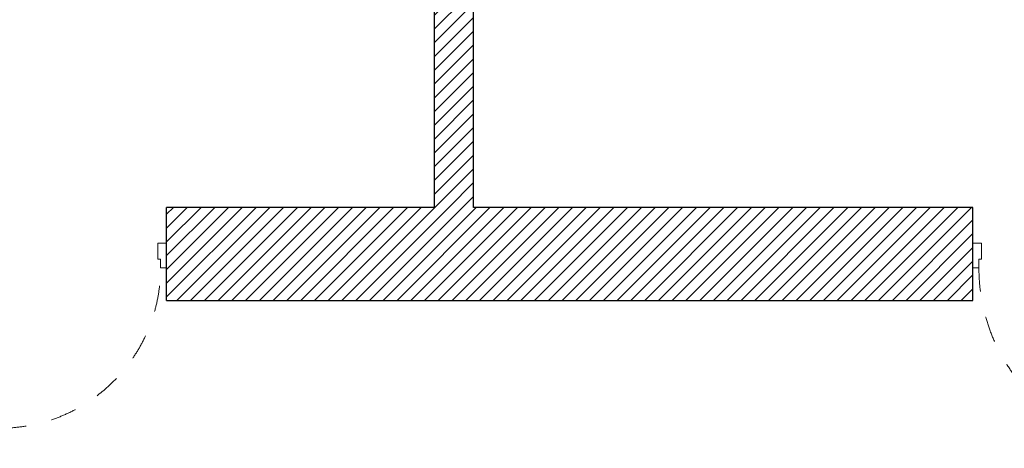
# Model space of a CAD drawing. Header units: millimetres. Extents: x 27262 to 215252, y 16288 to 306312.
# Tile 14 of 34: x 124431 to 127847, y 175487 to 176973. Entities that reach past the tile are written whole.
import ezdxf

# ---------------------------------------------------------------- set-up
doc = ezdxf.new("R2010")
doc.units = ezdxf.units.MM
doc.linetypes.add('Przerywana', pattern=[240, 120, -120])
doc.layers.add('Drzwi ArchiCAD', color=252, linetype='Continuous')
doc.layers.add('KR_INW', color=252, linetype='Continuous')
for name, color, linetype, lineweight in [('Drzwi ArchiCAD_Nr_pióra__1', 252, 'Continuous', 13), ('Drzwi ArchiCAD_Nr_pióra__27', 252, 'Continuous', 25), ('KR_INW_Nr_pióra__101', 252, 'Continuous', 5), ('KR_INW_Nr_pióra__27', 252, 'Continuous', 25)]:
    doc.layers.add(name, color=color, linetype=linetype, lineweight=lineweight)
pattern_1 = [(45, (0, 0), (-31.819804, 31.819804), [])]

# ---------------------------------------------------------------- blocks, each defined once
blk = doc.blocks.new('Ściana_117', base_point=(188134, 113397.6))
at = {"layer": 'KR_INW_Nr_pióra__101', "linetype": 'Continuous'}
h = blk.add_hatch(dxfattribs=at)
h.set_pattern_fill('CEGŁA_LICÓWKA', color=256, style=0, pattern_type=2)
h.set_pattern_definition(pattern_1)
h.paths.add_polyline_path([(188316, 113397.6), (188316, 115154.1), (188134, 115154.1), (188134, 113397.6)])
at = {"layer": 'KR_INW_Nr_pióra__27', "linetype": 'Continuous', "flags": 128}
for points in [[(188134, 115154.1), (188134, 113397.6)], [(188316, 113397.6), (188316, 115154.1)]]:
    blk.add_lwpolyline(points, dxfattribs=at)
blk = doc.blocks.new('Drzwi 19_47')
at = {"layer": 'Drzwi ArchiCAD_Nr_pióra__1', "linetype": 'Continuous'}
for p, q in [((376.8, 0), (376.8, 833.6)), ((376.8, 833.6), (416.8, 833.6)), ((416.8, 833.6), (416.8, 0)), ((-416.8, 0), (-444.8, 0)), ((-444.8, 0), (-444.8, -115)), ((-416.8, -40), (-416.8, 0)), ((416.8, 0), (376.8, 0)), ((444.8, 0), (416.8, 0)), ((416.8, 0), (416.8, -40)), ((444.8, -115), (444.8, 0)), ((-404.8, -40), (-416.8, -40)), ((-404.8, -115), (-404.8, -40)), ((416.8, -40), (404.8, -40)), ((404.8, -40), (404.8, -115)), ((-444.8, -115), (-404.8, -115)), ((404.8, -115), (444.8, -115))]:
    blk.add_line(p, q, dxfattribs=at)
at = {"layer": 'Drzwi ArchiCAD_Nr_pióra__1', "linetype": 'Przerywana'}
blk.add_arc((416.8, 0), 833.6, 90, 180, dxfattribs=at)
at = {"layer": 'Drzwi ArchiCAD_Nr_pióra__27', "linetype": 'Continuous'}
for p, q in [((-444.8, 0), (-444.8, -115)), ((444.8, 0), (444.8, -115))]:
    blk.add_line(p, q, dxfattribs=at)
blk = doc.blocks.new('Drzwi 19_48')
at = {"layer": 'Drzwi ArchiCAD_Nr_pióra__1', "linetype": 'Continuous'}
for p, q in [((330.3, 0), (330.3, 740.5)), ((330.3, 740.5), (370.3, 740.5)), ((370.3, 740.5), (370.3, 0)), ((-370.3, 0), (-398.3, 0)), ((-398.3, 0), (-398.3, -115)), ((-370.3, -40), (-370.3, 0)), ((370.3, 0), (330.3, 0)), ((398.3, 0), (370.3, 0)), ((370.3, 0), (370.3, -40)), ((398.3, -115), (398.3, 0)), ((-358.3, -40), (-370.3, -40)), ((-358.3, -115), (-358.3, -40)), ((370.3, -40), (358.3, -40)), ((358.3, -40), (358.3, -115)), ((-398.3, -115), (-358.3, -115)), ((358.3, -115), (398.3, -115))]:
    blk.add_line(p, q, dxfattribs=at)
at = {"layer": 'Drzwi ArchiCAD_Nr_pióra__1', "linetype": 'Przerywana'}
blk.add_arc((370.3, 0), 740.5, 90, 180, dxfattribs=at)
at = {"layer": 'Drzwi ArchiCAD_Nr_pióra__27', "linetype": 'Continuous'}
for p, q in [((-398.3, 0), (-398.3, -115)), ((398.3, 0), (398.3, -115))]:
    blk.add_line(p, q, dxfattribs=at)
blk = doc.blocks.new('Ściana_131', base_point=(209438.1, 113397.6))
at = {"layer": 'KR_INW_Nr_pióra__101', "linetype": 'Continuous'}
h = blk.add_hatch(dxfattribs=at)
h.set_pattern_fill('CEGŁA_LICÓWKA', color=256, style=0, pattern_type=2)
h.set_pattern_definition(pattern_1)
h.paths.add_polyline_path([(186896.6, 113232.6), (186896.6, 113117.6), (186896.6, 112967.6), (190625.6, 112967.6), (190625.6, 113117.6), (190625.6, 113232.6), (190625.6, 113397.6), (186896.6, 113397.6)])
at = {"layer": 'KR_INW_Nr_pióra__27', "linetype": 'Continuous'}
for p, q in [((186896.6, 113232.6), (186896.6, 113397.6)), ((190625.6, 113232.6), (190625.6, 113397.6)), ((186896.6, 113117.6), (186896.6, 113232.6)), ((190625.6, 113117.6), (190625.6, 113232.6)), ((186896.6, 112967.6), (186896.6, 113117.6)), ((190625.6, 112967.6), (190625.6, 113117.6))]:
    blk.add_line(p, q, dxfattribs=at)
at = {"layer": 'KR_INW_Nr_pióra__27', "linetype": 'Continuous', "flags": 128}
for points in [[(188134, 113397.6), (186896.6, 113397.6)], [(190625.6, 113397.6), (188316, 113397.6)], [(186896.6, 112967.6), (190625.6, 112967.6)]]:
    blk.add_lwpolyline(points, dxfattribs=at)
at = {"layer": 'Drzwi ArchiCAD', "linetype": 'Continuous', "zscale": 1000, "rotation": 180}
blk.add_blockref('Drzwi 19_48', (186498.4, 113117.6), dxfattribs=at)
at = {"layer": 'Drzwi ArchiCAD', "linetype": 'Continuous', "xscale": -1, "zscale": 1000, "rotation": 180}
blk.add_blockref('Drzwi 19_47', (191070.4, 113117.6), dxfattribs=at)

msp = doc.modelspace()

# ---------------------------------------------------------------- block references
at = {"layer": 'KR_INW', "color": 252, "xscale": 0.75, "yscale": 0.75, "zscale": 0.75}
for name, p in [('Ściana_117', (125869, 176322)), ('Ściana_131', (141847, 176322))]:
    msp.add_blockref(name, p, dxfattribs=at)

doc.saveas('drawing.dxf')
